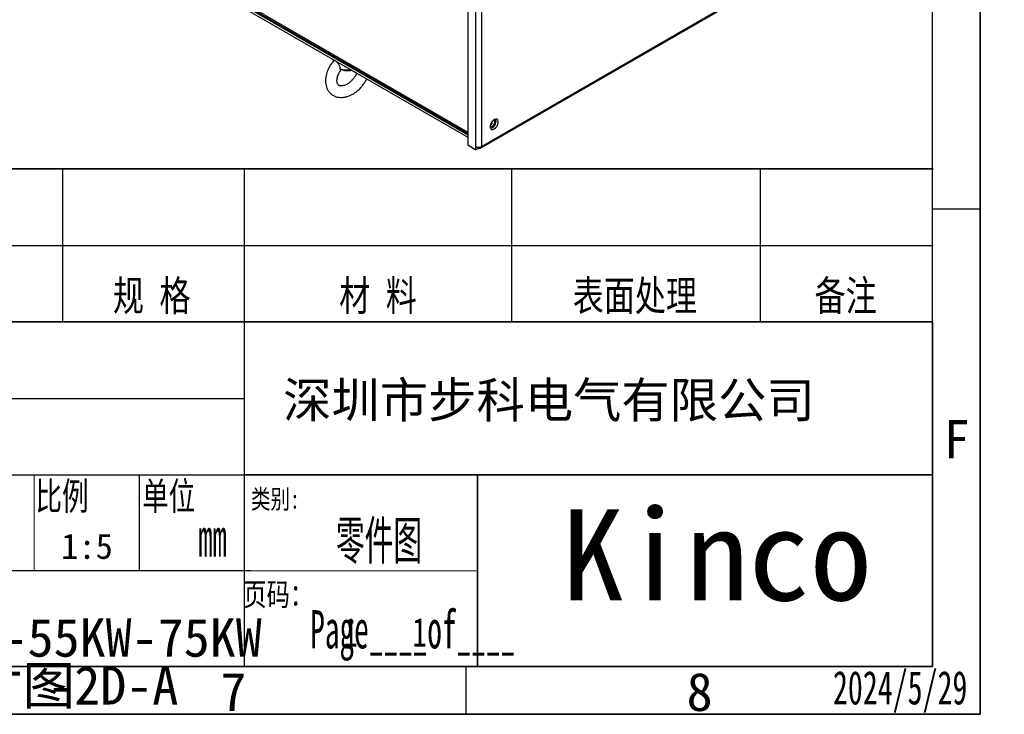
# Model space of a CAD drawing. Header units: millimetres. Extents: x 0 to 423, y 0 to 297.
# Tile 14 of 41: x 320 to 423, y 0 to 73. Entities that reach past the tile are written whole.
import ezdxf

# ---------------------------------------------------------------- set-up
doc = ezdxf.new("R2010")
doc.units = ezdxf.units.MM
doc.layers.add('实线', color=2, linetype='Continuous', lineweight=25)
doc.styles.add('SLDTEXTSTYLE1', font='SIMSUN.TTC')
doc.styles.add('SLDTEXTSTYLE10', font='SIMSUN.TTC', dxfattribs={"width": 0.75, "bigfont": 'bigfont'})
doc.styles.add('SLDTEXTSTYLE11', font='HYSWLONGFANGSONG.TTF', dxfattribs={"width": 0.75, "bigfont": 'bigfont'})
doc.styles.add('SLDTEXTSTYLE12', font='SIMSUN.TTC', dxfattribs={"width": 0.7, "bigfont": 'bigfont'})
doc.styles.add('SLDTEXTSTYLE13', font='HYSWLONGFANGSONG.TTF', dxfattribs={"width": 0.729167})
doc.styles.add('SLDTEXTSTYLE15', font='HYSWLONGFANGSONG.TTF', dxfattribs={"width": 0.874533})
doc.styles.add('SLDTEXTSTYLE3', font='仿宋_GB2312', dxfattribs={"bigfont": 'bigfont'})
doc.styles.add('SLDTEXTSTYLE4', font='SIMSUN.TTC', dxfattribs={"bigfont": 'bigfont'})
doc.styles.add('SLDTEXTSTYLE6', font='SIMSUN.TTC')
doc.styles.add('SLDTEXTSTYLE8', font='仿宋_GB2312', dxfattribs={"width": 0.729167})
doc.styles.add('SLDTEXTSTYLE9', font='HYSWLONGFANGSONG.TTF', dxfattribs={"width": 0.75})

# ---------------------------------------------------------------- blocks, each defined once
blk = doc.blocks.new('SW_NOTE_0_11')
at = {"color": 0, "linetype": 'Continuous', "lineweight": 18, "insert": (1.19, 4.65), "char_height": 4, "attachment_point": 2, "style": 'SLDTEXTSTYLE1'}
blk.add_mtext('F', dxfattribs=at)
blk = doc.blocks.new('SW_NOTE_0_23')
at = {"color": 0, "linetype": 'Continuous', "lineweight": 18, "insert": (1.19, 4.65), "char_height": 4, "attachment_point": 2, "style": 'SLDTEXTSTYLE1'}
blk.add_mtext('7', dxfattribs=at)
blk = doc.blocks.new('SW_NOTE_0_25')
at = {"color": 0, "linetype": 'Continuous', "lineweight": 18, "insert": (1.19, 4.65), "char_height": 4, "attachment_point": 2, "style": 'SLDTEXTSTYLE1'}
blk.add_mtext('8', dxfattribs=at)
blk = doc.blocks.new('GB_A3_A')
at = {"color": 3, "lineweight": 35, "true_color": 0x00ff00}
for p, q in [((420, 297), (420, 0)), ((420, 0), (0, 0))]:
    blk.add_line(p, q, dxfattribs=at)
at = {"lineweight": 25}
for p, q in [((415, 5), (415, 292)), ((25, 5), (415, 5))]:
    blk.add_line(p, q, dxfattribs=at)
at = {"color": 1, "lineweight": 25}
for p, q in [((420, 52.83), (415, 52.83)), ((366.25, 0), (366.25, 5))]:
    blk.add_line(p, q, dxfattribs=at)
for q in [(420, 10), (410, 0)]:
    blk.add_line((420, 0), q)
at = {"color": 190, "linetype": 'Continuous', "lineweight": 18, "true_color": 0x8000ff}
for name, p in [('SW_NOTE_0_11', (416.34, 26.12)), ('SW_NOTE_0_23', (340.71, -0.3)), ('SW_NOTE_0_25', (389.46, -0.3))]:
    blk.add_blockref(name, p, dxfattribs=at)
blk = doc.blocks.new('SW_NOTE_0_27')
at = {"color": 0, "linetype": 'Continuous', "lineweight": 18, "char_height": 4, "attachment_point": 2}
for s, insert, style in [('00-KC200-55KW-75KW  ', (23.75, 4.65), 'SLDTEXTSTYLE1'), ('外形尺寸图', (15.05, -0.35), 'SLDTEXTSTYLE4'), ('-2D-A', (32.71, -0.35), 'SLDTEXTSTYLE1')]:
    blk.add_mtext(s, dxfattribs=dict(at, insert=insert, style=style))

msp = doc.modelspace()

# ---------------------------------------------------------------- linework, layer by layer
at = {"color": 7, "linetype": 'Continuous', "lineweight": 35}
for p, q in [((235.069, 57.0253), (415.069, 57.0253)), ((235.069, 41.0253), (415, 41.0253)), ((415, 41.0253), (415, 5)), ((343.069, 25.0293), (415.069, 25.0293)), ((367.4224, 24.9816), (367.4224, 5.0253)), ((415, 5), (235.069, 5))]:
    msp.add_line(p, q, dxfattribs=at)
at = {"color": 7, "linetype": 'Continuous', "lineweight": 25}
for p, q in [((324.0589, 41.0253), (324.0589, 57.0253)), ((343.0589, 41.0253), (343.0589, 57.0253)), ((371, 41.0253), (371, 57.0253)), ((397, 41.0253), (397, 57.0253)), ((235.069, 49.0253), (415.069, 49.0253)), ((343.0589, 5.0253), (343.0589, 41.0253)), ((292.069, 33.0253), (343.069, 33.0253)), ((235.069, 25.0253), (343.069, 25.0253)), ((332.069, 15.0237), (332.069, 25.0253)), ((235.7269, 15.0253), (343.7269, 15.0253)), ((343.7269, 15.0253), (367.4224, 15.0035))]:
    msp.add_line(p, q, dxfattribs=at)
at = {"color": 7, "linetype": 'Continuous', "lineweight": 18}
msp.add_line((321.069, 25.0253), (321.069, 15.0253), dxfattribs=at)
at = {"layer": '实线', "color": 2, "linetype": 'Continuous', "lineweight": 25, "true_color": 0xffff00}
for p, q in [((366.4196, 118.6435), (366.4196, 59.5259)), ((367.2681, 59.3627), (367.2681, 118.4802)), ((367.8338, 118.4802), (367.8338, 59.3627)), ((367.751, 59.1795), (407.4904, 82.1206)), ((367.8338, 59.3627), (407.5732, 82.3037)), ((334.0676, 79.5474), (366.4196, 60.8709)), ((334.1602, 79.3426), (366.4196, 60.7196)), ((334.317, 79.1198), (366.4196, 60.5873)), ((334.317, 78.8748), (366.4196, 60.3424)), ((352.4096, 68.3524), (352.2789, 68.199)), ((352.3331, 68.4743), (352.3331, 68.2397)), ((366.4196, 59.5259), (367.2681, 59.0361)), ((367.2681, 59.0361), (367.2681, 59.3627)), ((367.4803, 59.1585), (367.2681, 59.0361)), ((367.4803, 59.1585), (367.4803, 59.2987)), ((367.4803, 59.2402), (367.551, 59.1993)), ((367.551, 59.295), (367.551, 59.1993))]:
    msp.add_line(p, q, dxfattribs=at)
at = {"layer": '实线', "color": 2, "linetype": 'Continuous', "lineweight": 25, "true_color": 0xffff00, "flags": 128}
for points in [[(368.7537, 61.4731), (368.7652, 61.4657), (368.8569, 61.4479), (368.9652, 61.4855), (369.0734, 61.5729), (369.1652, 61.6967), (369.2265, 61.838), (369.248, 61.9754)], [(369.1773, 62.1796), (369.0322, 62.0663), (368.9046, 61.9076), (368.8099, 61.7225), (368.7595, 61.5336), (368.7595, 61.3634), (368.8099, 61.2326), (368.9046, 61.1569), (369.0322, 61.1455), (369.1773, 61.1998), (369.3224, 61.3131), (369.45, 61.4718), (369.5447, 61.6568), (369.5951, 61.8458), (369.5951, 62.016), (369.5447, 62.1468), (369.45, 62.2224), (369.3224, 62.2338), (369.1773, 62.1796)], [(369.248, 61.9754), (369.2265, 62.088), (369.1652, 62.1586), (369.153, 62.1648)], [(368.9652, 61.3222), (368.8201, 61.268), (368.7906, 61.2648)]]:
    msp.add_lwpolyline(points, dxfattribs=at)
at = {"layer": '实线', "color": 2, "linetype": 'Continuous', "lineweight": 25, "true_color": 0xffff00}
for centre, radius, start, end in [((353.8356, 69.8549), 2.4817, 252.005544, 278.331279), ((368.41, 62.1326), 0.628, 305.829423, 354.175954), ((368.5815, 62.0235), 0.7994, 298.685698, 15.486928), ((367.551, 59.9086), 0.6148, 242.609672, 297.390328), ((367.6614, 59.3347), 0.1747, 230.796715, 9.214037)]:
    msp.add_arc(centre, radius, start, end, dxfattribs=at)
for points, knots in [([(352.2789, 68.199), (352.1954, 68.088), (352.0776, 67.9313), (351.9302, 67.6841), (351.8172, 67.4672), (351.7062, 67.2031), (351.6168, 66.9231), (351.5545, 66.6298), (351.5251, 66.3307), (351.533, 66.0319), (351.5818, 65.7398), (351.6742, 65.4606), (351.8124, 65.2011), (351.9976, 64.9686), (352.231, 64.7708), (352.5013, 64.6233), (352.7974, 64.5305), (353.1065, 64.492), (353.4279, 64.5061), (353.7528, 64.571), (354.0713, 64.6819), (354.3718, 64.83), (354.641, 65.0008), (354.8651, 65.1736), (355.0612, 65.3497), (355.2319, 65.5236), (355.3383, 65.6518), (355.3873, 65.7108)], [0, 0, 0, 0, 0.05075575, 0.07161093, 0.10604206, 0.14159608, 0.1795622, 0.21900185, 0.25956852, 0.30093623, 0.34286985, 0.38521112, 0.42796574, 0.47139729, 0.51607217, 0.56286295, 0.60698519, 0.65194786, 0.69764912, 0.7436042, 0.78910896, 0.83327401, 0.87444497, 0.91062189, 0.93907958, 0.97194578, 1, 1, 1, 1]), ([(353.0689, 67.4946), (353.0681, 67.5293), (353.0664, 67.5997), (353.0441, 67.7026), (353.0089, 67.7995), (352.9648, 67.887), (352.91, 67.9727), (352.8493, 68.0519), (352.7853, 68.1247), (352.7246, 68.1864), (352.6675, 68.2392), (352.6134, 68.2848), (352.5606, 68.3243), (352.5124, 68.3537), (352.471, 68.3708), (352.4385, 68.3722), (352.4185, 68.3657), (352.4113, 68.3541), (352.41, 68.3521)], [0, 0, 0, 0, 0.08234261, 0.16674631, 0.23171352, 0.29848144, 0.36349637, 0.43059888, 0.49257809, 0.55630597, 0.61087467, 0.66659035, 0.7300188, 0.79527068, 0.85870381, 0.92401467, 0.98672194, 1, 1, 1, 1]), ([(354.7993, 67.0506), (354.7935, 67.0348), (354.7685, 66.966), (354.7058, 66.8444), (354.6001, 66.6609), (354.4499, 66.4511), (354.2892, 66.2731), (354.1363, 66.1307), (354.0014, 66.021), (353.8387, 65.9113), (353.6708, 65.8206), (353.5032, 65.753), (353.3443, 65.7114), (353.2009, 65.6958), (353.0778, 65.7037), (352.9764, 65.7319), (352.89, 65.7814), (352.8224, 65.8542), (352.7657, 65.9737), (352.7335, 66.1139), (352.7258, 66.2858), (352.7472, 66.4802), (352.7986, 66.6894), (352.8726, 66.8872), (352.9597, 67.0651), (353.0568, 67.2346), (353.1388, 67.3443), (353.1849, 67.4059)], [0, 0, 0, 0, 0.00949887, 0.04125535, 0.07183459, 0.12010283, 0.17235803, 0.19376772, 0.22886423, 0.26471977, 0.30250411, 0.34120513, 0.38060436, 0.4208409, 0.46256167, 0.507514, 0.55982091, 0.63102949, 0.67834904, 0.72403605, 0.76867299, 0.81252665, 0.85508969, 0.8984538, 0.93021028, 0.96078951, 1, 1, 1, 1]), ([(353.1232, 67.4236), (353.121, 67.4233), (353.1139, 67.422), (353.1035, 67.4243), (353.092, 67.4303), (353.0825, 67.4403), (353.0752, 67.454), (353.0698, 67.4717), (353.0692, 67.4865), (353.0689, 67.4946)], [0, 0, 0, 0, 0.069002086, 0.221530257, 0.369329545, 0.521448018, 0.668632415, 0.82017634, 1, 1, 1, 1]), ([(353.0766, 67.4343), (353.2261, 67.3922), (353.5007, 67.3149), (353.9185, 67.3069), (354.1706, 67.3261), (354.2751, 67.3514), (354.2773, 67.3519)], [0, 0, 0, 0, 0.395998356, 0.727380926, 0.994170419, 1, 1, 1, 1]), ([(355.3873, 65.7108), (355.471, 65.8218), (355.5892, 65.9784), (355.735, 66.2259), (355.8094, 66.3586), (355.8455, 66.4445), (355.8462, 66.4463)], [0, 0, 0, 0, 0.4753681, 0.67069347, 0.99316851, 1, 1, 1, 1])]:
    msp.add_open_spline(points, degree=3, knots=knots, dxfattribs=at)

# ---------------------------------------------------------------- block references
at = {"color": 7, "linetype": 'Continuous'}
msp.add_blockref('GB_A3_A', (0, 0), dxfattribs=at)
at = {"color": 190, "linetype": 'Continuous', "lineweight": 18, "true_color": 0x8000ff}
msp.add_blockref('SW_NOTE_0_27', (296.6349, 5.3745), dxfattribs=at)

# ---------------------------------------------------------------- texts
at = {"color": 7, "linetype": 'Continuous', "lineweight": 0}
for s, insert, char_height, attachment_point, style in [('规 格', (333.3623, 45.3625), 3.175, 2, 'SLDTEXTSTYLE10'), ('材 料', (357.0236, 45.3625), 3.175, 2, 'SLDTEXTSTYLE10'), ('表面处理', (383.8802, 45.3625), 3.175, 2, 'SLDTEXTSTYLE10'), ('备注', (405.9181, 45.3625), 3.175, 2, 'SLDTEXTSTYLE10'), ('比例', (323.9857, 24.2735), 2.91042, 2, 'SLDTEXTSTYLE12'), ('单位', (335.1355, 24.2735), 2.91042, 2, 'SLDTEXTSTYLE12'), ('类别:', (346.2885, 23.5062), 2, 2, 'SLDTEXTSTYLE10'), ('页码：', (346.5955, 13.7288), 2.38125, 2, 'SLDTEXTSTYLE10'), ('1', (353.4239, 10.0888), 3, 1, 'SLDTEXTSTYLE8'), ('1', (360.6222, 10.0888), 3, 1, 'SLDTEXTSTYLE8'), ('2024/5/29', (411.6195, 4.5349), 3.5, 2, 'SLDTEXTSTYLE15')]:
    msp.add_mtext(s, dxfattribs=dict(at, insert=insert, char_height=char_height, attachment_point=attachment_point, style=style))
at = {"color": 3, "linetype": 'Continuous', "lineweight": 0, "true_color": 0x00ff00}
for s, insert, char_height, attachment_point, style in [('深圳市步科电气有限公司', (347.1049, 34.711), 3.704167, 1, 'SLDTEXTSTYLE3'), ('Kinco', (376.2744, 21.435), 9.525, 1, 'SLDTEXTSTYLE6'), ('零件图', (357.13, 20.1905), 4, 2, 'SLDTEXTSTYLE11'), ('1:5', (326.6032, 18.8997), 2.64583, 2, 'SLDTEXTSTYLE1'), ('mm', (339.7225, 20.4942), 4, 2, 'SLDTEXTSTYLE13'), ('Page____of____', (360.6489, 10.8918), 4, 2, 'SLDTEXTSTYLE9')]:
    msp.add_mtext(s, dxfattribs=dict(at, insert=insert, char_height=char_height, attachment_point=attachment_point, style=style))

doc.saveas('drawing.dxf')
